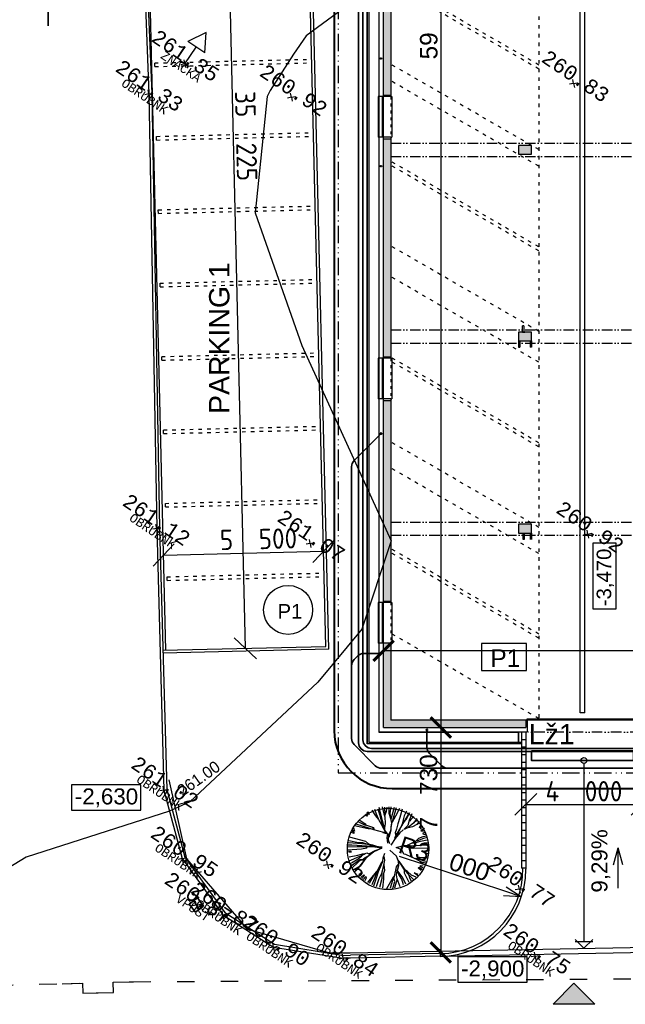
# Model space of a CAD drawing. Extents: x 4743276 to 9726129, y -4307434 to -1665362.
# Tile 63 of 121: x 4809131 to 4829956, y -1843449 to -1809586. Entities that reach past the tile are written whole.
import ezdxf
from ezdxf.enums import TextEntityAlignment as Align

# ---------------------------------------------------------------- set-up
doc = ezdxf.new("R2010")
doc.units = 0
doc.header["$MEASUREMENT"] = 0
doc.linetypes.add('ACAD_ISO03W100', pattern=[30, 12, -18])
doc.linetypes.add('ACAD_ISO12W100', pattern=[22, 12, -3, 0.5, -3, 0.5, -3])
doc.layers.get('0').update_dxf_attribs({"linetype": 'CONTINUOUS'})
doc.layers.get('Defpoints').update_dxf_attribs({"color": 61, "linetype": 'CONTINUOUS'})
for name, color, linetype in [('-_48_-', 76, 'CONTINUOUS'), ('body', 7, 'CONTINUOUS'), ('DVERE', 47, 'CONTINUOUS'), ('HATCH', 7, 'CONTINUOUS'), ('KÓTY', 4, 'CONTINUOUS'), ('MÚRY', 1, 'CONTINUOUS'), ('OKNÁ', 146, 'CONTINUOUS'), ('POZEMOK', 8, 'CONTINUOUS'), ('siete', 6, 'CONTINUOUS'), ('TENKÁ', 7, 'CONTINUOUS'), ('tzb', 55, 'CONTINUOUS'), ('Výšky', 64, 'CONTINUOUS'), ('ZARIADENIE1', 145, 'CONTINUOUS'), ('ZARIADOVACIE', 144, 'CONTINUOUS'), ('šrafy-múry', 8, 'CONTINUOUS')]:
    doc.layers.add(name, color=color, linetype=linetype)
doc.styles.add('ARIAL', font='arial.ttf')
doc.styles.add('MONOTXT', font='MONOTXT', dxfattribs={"height": 0.2})
doc.styles.get("Standard").update_dxf_attribs({"font": 'TXT', "width": 0.612})
doc.styles.add('Style-Arial', font='arial.ttf')
doc.styles.add('STYLE1', font='isocp.shx')
doc.dimstyles.new('STANDARD 200', dxfattribs={"dimtxt": 600, "dimasz": 700, "dimexe": 10, "dimexo": 200, "dimgap": 100, "dimtad": 1, "dimdsep": 46, "dimlunit": 6, "dimtxsty": 'Style-Arial', "dimblk": 'ARCHTICK', "dimblk1": 'OBLIQUE', "dimblk2": 'ARCHTICK', "dimcen": 2.5, "dimse1": 1, "dimse2": 1, "dimadec": 0, "dimazin": 0, "dimtfac": 1, "dimtmove": 1, "dimatfit": 3, "dimldrblk": 'OBLIQUE', "dimfxl": 1, "dimtolj": 1, "dimtzin": 0, "dimarcsym": 0})
doc.dimstyles.new('STANDARD 250', dxfattribs={"dimtxt": 700, "dimasz": 750, "dimexe": 10, "dimexo": 200, "dimgap": 100, "dimtad": 1, "dimdsep": 46, "dimlunit": 6, "dimtxsty": 'STYLE1', "dimblk1": 'OBLIQUE', "dimblk2": 'OBLIQUE', "dimsah": 1, "dimcen": 2.5, "dimse1": 1, "dimse2": 1, "dimadec": 0, "dimazin": 0, "dimtfac": 1, "dimtmove": 1, "dimatfit": 3, "dimldrblk": 'OBLIQUE', "dimfxl": 1, "dimtolj": 1, "dimtzin": 0, "dimarcsym": 0})
doc.dimstyles.new('STANDARD s200', dxfattribs={"dimtxt": 600, "dimasz": 600, "dimexe": 10, "dimexo": 200, "dimgap": 100, "dimtad": 1, "dimdsep": 46, "dimlunit": 6, "dimtxsty": 'Style-Arial', "dimblk": 'OPEN30', "dimcen": 2.5, "dimse1": 1, "dimse2": 1, "dimadec": 0, "dimazin": 0, "dimtfac": 1, "dimtmove": 1, "dimatfit": 3, "dimldrblk": 'OBLIQUE', "dimfxl": 1, "dimtolj": 1, "dimtzin": 0, "dimarcsym": 0})

# ---------------------------------------------------------------- blocks, each defined once
blk = doc.blocks.new('St6d')
at = {"linetype": 'Continuous'}
for p, q in [((-345, 1221), (-319, 1099)), ((-298, 1239), (-272, 1116)), ((-219, 1230), (-163, 974)), ((-131, 1275), (-123, 1149)), ((-65, 1277), (-55, 1029)), ((24, 1273), (35, 803)), ((120, 1266), (118, 1161)), ((160, 1163), (187, 1245)), ((290, 1236), (300, 1241)), ((300, 1241), (328, 1076)), ((-888, 907), (-752, 822)), ((-837, 940), (-762, 817)), ((-798, 984), (-699, 911)), ((-729, 1019), (-711, 923)), ((-699, 911), (-629, 774)), ((-690, 1039), (-611, 981)), ((-611, 981), (-641, 1064)), ((-580, 1150), (-510, 1038)), ((-501, 1117), (-516, 1146)), ((-510, 1038), (-501, 1117)), ((-469, 1164), (-422, 1083)), ((-422, 1083), (-400, 1125)), ((-400, 1125), (-408, 1176)), ((-319, 1099), (-266, 959)), ((-272, 1116), (-202, 929)), ((-266, 959), (-184, 883)), ((-202, 929), (-190, 893)), ((-163, 974), (-125, 839)), ((-123, 1149), (-55, 1029)), ((-55, 1029), (-42, 894)), ((118, 1161), (160, 1163)), ((328, 1076), (316, 990)), ((316, 990), (354, 929)), ((354, 929), (347, 858)), ((444, 1030), (359, 870)), ((371, 981), (364, 910)), ((380, 1010), (371, 981)), ((431, 1190), (380, 1010)), ((492, 1178), (444, 1030)), ((542, 1154), (454, 1011)), ((557, 1026), (574, 1103)), ((597, 1022), (557, 1026)), ((631, 1101), (597, 1022)), ((605, 970), (670, 1072)), ((641, 958), (605, 970)), ((717, 1040), (641, 958)), ((880, 938), (788, 829)), ((792, 868), (826, 947)), ((-387, 286), (-1059, 684)), ((-1059, 684), (-896, 607)), ((-1025, 763), (-823, 681)), ((-949, 820), (-857, 725)), ((-896, 607), (-700, 454)), ((-857, 725), (-798, 682)), ((-823, 681), (-667, 631)), ((-752, 822), (-606, 644)), ((-667, 631), (-543, 509)), ((-629, 774), (-603, 651)), ((-606, 644), (-556, 546)), ((-184, 883), (-127, 758)), ((-127, 758), (-52, 611)), ((-125, 839), (-125, 790)), ((-125, 790), (-125, 766)), ((-31, 751), (-67, 616)), ((-51, 513), (-60, 663)), ((-42, 894), (-31, 751)), ((-26, 692), (-42, 542)), ((35, 803), (-35, 687)), ((357, 863), (221, 571)), ((745, 622), (694, 540)), ((859, 748), (745, 622)), ((865, 689), (752, 595)), ((788, 829), (792, 868)), ((922, 891), (859, 748)), ((985, 806), (865, 689)), ((948, 695), (867, 672)), ((1081, 676), (895, 581)), ((1039, 747), (948, 695)), ((-1192, 376), (-952, 257)), ((-1173, 460), (-919, 386)), ((-1112, 595), (-971, 525)), ((-971, 525), (-843, 492)), ((-919, 386), (-724, 331)), ((-843, 492), (-715, 458)), ((-724, 331), (-559, 285)), ((-715, 458), (-567, 386)), ((-567, 386), (-387, 286)), ((-550, 388), (-283, 252)), ((-533, 489), (-442, 394)), ((-442, 394), (-268, 248)), ((2, 274), (-51, 513)), ((-42, 542), (9, 321)), ((77, 454), (2, 274)), ((210, 510), (77, 454)), ((221, 571), (210, 510)), ((427, 349), (268, 286)), ((496, 409), (361, 321)), ((657, 528), (424, 366)), ((560, 355), (427, 349)), ((691, 533), (496, 409)), ((602, 284), (531, 340)), ((710, 314), (560, 355)), ((718, 312), (560, 355)), ((752, 595), (657, 528)), ((790, 534), (691, 533)), ((833, 364), (710, 314)), ((841, 288), (718, 312)), ((906, 463), (730, 324)), ((895, 581), (790, 534)), ((975, 449), (833, 364)), ((971, 311), (841, 288)), ((994, 508), (906, 463)), ((1214, 404), (971, 311)), ((1149, 507), (975, 449)), ((1131, 578), (994, 508)), ((1060, 283), (996, 312)), ((-1244, 115), (-1034, 80)), ((-1241, 48), (-1052, 53)), ((-1220, 213), (-1010, 154)), ((-1216, 277), (-826, 167)), ((-1052, 53), (-889, 98)), ((-1034, 80), (-887, 105)), ((-1010, 154), (-860, 113)), ((-952, 257), (-772, 158)), ((-889, 98), (-740, 131)), ((-826, 167), (-732, 129)), ((-772, 158), (-730, 136)), ((-740, 131), (-631, 112)), ((-732, 129), (-597, 117)), ((-631, 112), (-516, 116)), ((-597, 117), (-486, 106)), ((-559, 285), (-448, 249)), ((-531, -84), (-402, 13)), ((-516, 116), (-385, 40)), ((-486, 106), (-299, 53)), ((-364, 279), (-460, 261)), ((-448, 249), (-377, 266)), ((-402, 13), (-303, -11)), ((-385, 40), (-225, 29)), ((-377, 266), (-266, 231)), ((-283, 252), (-364, 279)), ((-303, -11), (-124, 13)), ((-268, 248), (-68, 109)), ((-225, 29), (-112, 74)), ((268, 286), (87, 83)), ((893, 222), (602, 284)), ((1248, 107), (876, 219)), ((960, 201), (886, 224)), ((910, 200), (893, 222)), ((1266, -14), (910, 200)), ((1053, 236), (960, 201)), ((1270, 174), (1053, 236)), ((1242, 239), (1060, 283)), ((-1239, -148), (-1028, -102)), ((-1232, -77), (-994, -73)), ((-1228, -13), (-1095, -32)), ((-470, -47), (-1221, -244)), ((-1221, -244), (-978, -225)), ((-1177, -283), (-1005, -233)), ((-1095, -32), (-955, -78)), ((-1031, -339), (-889, -278)), ((-1028, -102), (-937, -75)), ((-1005, -233), (-720, -162)), ((-965, -360), (-852, -266)), ((-937, -75), (-728, -61)), ((-852, -266), (-713, -188)), ((-728, -61), (-524, -87)), ((-720, -162), (-651, -151)), ((-713, -188), (-659, -149)), ((-659, -149), (-531, -84)), ((-651, -151), (-470, -47)), ((-551, -421), (-467, -113)), ((-467, -113), (-473, -54)), ((-457, -133), (-421, -21)), ((-7, -156), (-80, -1237)), ((-71, -454), (6, -193)), ((-59, -442), (-7, -156)), ((-27, -444), (18, -181)), ((138, -416), (18, -156)), ((96, -369), (23, -166)), ((325, -117), (184, -71)), ((398, -67), (285, -87)), ((426, -133), (325, -117)), ((642, -122), (398, -67)), ((448, -165), (426, -133)), ((455, -143), (436, -128)), ((737, -308), (448, -165)), ((579, -191), (455, -143)), ((539, -88), (512, -96)), ((701, -67), (539, -88)), ((744, -261), (579, -191)), ((793, -162), (642, -122)), ((797, -98), (701, -67)), ((934, -331), (744, -261)), ((950, -156), (780, -150)), ((956, -240), (793, -162)), ((969, -97), (797, -98)), ((1221, -228), (950, -156)), ((1207, -322), (956, -240)), ((1252, -132), (969, -97)), ((-1169, -384), (-1031, -339)), ((-1138, -467), (-965, -360)), ((-1098, -595), (-1010, -550)), ((-1010, -550), (-1073, -619)), ((-719, -963), (-589, -539)), ((-687, -663), (-607, -419)), ((-667, -1005), (-579, -584)), ((-607, -419), (-554, -404)), ((-539, -409), (-607, -444)), ((-589, -539), (-551, -421)), ((-579, -584), (-582, -517)), ((-582, -517), (-582, -542)), ((-188, -662), (-110, -573)), ((-145, -757), (-95, -602)), ((-118, -774), (-92, -595)), ((-110, -573), (-71, -454)), ((-95, -602), (-56, -459)), ((-92, -595), (-59, -442)), ((-35, -621), (-49, -462)), ((-21, -626), (-27, -444)), ((196, -566), (96, -369)), ((384, -741), (138, -416)), ((169, -622), (196, -566)), ((257, -577), (177, -470)), ((317, -670), (257, -577)), ((581, -838), (277, -592)), ((866, -415), (737, -308)), ((915, -366), (737, -308)), ((890, -415), (767, -342)), ((1079, -591), (866, -415)), ((1103, -541), (890, -415)), ((1137, -462), (915, -366)), ((1178, -410), (934, -331)), ((-1041, -646), (-987, -606)), ((-953, -626), (-997, -685)), ((-987, -606), (-953, -626)), ((-848, -856), (-726, -683)), ((-796, -898), (-682, -673)), ((-726, -683), (-719, -661)), ((-719, -661), (-687, -663)), ((-326, -1165), (-188, -662)), ((-161, -932), (-145, -757)), ((-144, -1183), (-118, -774)), ((-31, -909), (-35, -621)), ((21, -624), (-31, -606)), ((-26, -894), (-21, -626)), ((-11, -1226), (-26, -894)), ((42, -786), (21, -624)), ((82, -1216), (42, -786)), ((192, -678), (169, -622)), ((199, -755), (192, -678)), ((242, -900), (199, -755)), ((279, -862), (201, -674)), ((271, -786), (226, -747)), ((294, -1170), (242, -900)), ((351, -894), (271, -786)), ((419, -1161), (279, -862)), ((579, -821), (299, -624)), ((362, -734), (317, -670)), ((473, -1097), (351, -894)), ((377, -837), (362, -734)), ((554, -1099), (377, -837)), ((387, -808), (384, -741)), ((464, -898), (387, -808)), ((627, -1074), (464, -898)), ((584, -831), (574, -811)), ((681, -1034), (581, -838)), ((747, -982), (584, -831)), ((770, -785), (812, -782)), ((840, -873), (770, -785)), ((812, -782), (881, -846)), ((841, -718), (866, -693)), ((925, -811), (841, -718)), ((866, -693), (960, -781)), ((895, -654), (939, -643)), ((991, -734), (895, -654)), ((939, -643), (1025, -680)), ((-593, -1029), (-495, -1004)), ((-495, -1004), (-531, -1065)), ((-502, -1075), (-460, -1023)), ((-460, -1023), (-428, -1025)), ((-428, -1025), (-450, -1092)), ((-208, -1179), (-161, -932)), ((-80, -1237), (-68, -922)), ((-68, -922), (-31, -909)), ((109, -1208), (123, -1114)), ((123, -1114), (150, -1107)), ((150, -1107), (161, -1176))]:
    blk.add_line(p, q, dxfattribs=at)
blk = doc.blocks.new('_ArchTick')
at = {"color": 0, "linetype": 'ByBlock', "const_width": 0.15}
blk.add_lwpolyline([(-0.5, -0.5), (0.5, 0.5)], dxfattribs=at)
blk = doc.blocks.new('*D41310')
at = {"layer": 'Defpoints', "color": 0}
for p in [(4821644, -1831294), (4821644, -1833931), (4881994, -1833931)]:
    blk.add_point(p, dxfattribs=at)
at = {"layer": 'ZARIADOVACIE', "color": 0, "lineweight": -2}
blk.add_line((4881994, -1831294), (4821644, -1831294), dxfattribs=at)
at = {"layer": 'ZARIADOVACIE', "color": 0, "linetype": 'ByBlock', "lineweight": -2, "xscale": 700, "yscale": 700, "zscale": 700, "rotation": 180}
blk.add_blockref('_ArchTick', (4821644, -1831294), dxfattribs=at)
at = {"layer": 'ZARIADOVACIE', "color": 0, "linetype": 'ByBlock', "lineweight": -2, "xscale": 700, "yscale": 700, "zscale": 700}
blk.add_blockref('_ArchTick', (4881994, -1831294), dxfattribs=at)
at = {"layer": 'ZARIADOVACIE', "color": 0, "insert": (4845998, -1830787), "char_height": 600, "attachment_point": 5, "style": 'Style-Arial'}
blk.add_mtext('\\A1;60ﾠ350', dxfattribs=at)
blk = doc.blocks.new('_OBLIQUE')
at = {"color": 0, "linetype": 'ByBlock'}
blk.add_line((-0.5, -0.5), (0.5, 0.5), dxfattribs=at)
blk = doc.blocks.new('*D41311')
at = {"layer": 'Defpoints', "color": 0}
for p in [(4822144, -1774681), (4822144, -1833931), (4823610, -1833931)]:
    blk.add_point(p, dxfattribs=at)
at = {"layer": 'ZARIADOVACIE', "color": 0, "lineweight": -2}
blk.add_line((4823610, -1774681), (4823610, -1833931), dxfattribs=at)
at = {"layer": 'ZARIADOVACIE', "color": 0, "linetype": 'ByBlock', "lineweight": -2, "xscale": 700, "yscale": 700, "zscale": 700}
for p, rotation in [((4823610, -1774681), 90), ((4823610, -1833931), 270)]:
    blk.add_blockref('_ArchTick', p, dxfattribs=dict(at, rotation=rotation))
at = {"layer": 'ZARIADOVACIE', "color": 0, "insert": (4823200, -1809410), "char_height": 600, "attachment_point": 5, "rotation": 90, "style": 'Style-Arial'}
blk.add_mtext('\\A1;59ﾠ250', dxfattribs=at)
blk = doc.blocks.new('*D41324')
at = {"layer": 'Defpoints', "color": 0}
for p in [(4821644, -1833931), (4821644, -1841661), (4823610, -1841661)]:
    blk.add_point(p, dxfattribs=at)
at = {"layer": 'ZARIADOVACIE', "color": 0, "lineweight": -2}
blk.add_line((4823610, -1833931), (4823610, -1841661), dxfattribs=at)
at = {"layer": 'ZARIADOVACIE', "color": 0, "linetype": 'ByBlock', "lineweight": -2, "xscale": 700, "yscale": 700, "zscale": 700}
for p, rotation in [((4823610, -1833931), 90), ((4823610, -1841661), 270)]:
    blk.add_blockref('_ArchTick', p, dxfattribs=dict(at, rotation=rotation))
at = {"layer": 'ZARIADOVACIE', "color": 0, "insert": (4823195, -1836160), "char_height": 600, "attachment_point": 5, "rotation": 90, "style": 'Style-Arial'}
blk.add_mtext('\\A1;7ﾠ730', dxfattribs=at)
blk = doc.blocks.new('*D41333')
at = {"layer": 'Defpoints', "color": 0}
for p in [(4826534, -1834091), (4830534, -1834091), (4830534, -1836572)]:
    blk.add_point(p, dxfattribs=at)
at = {"layer": 'KÓTY', "color": 0, "lineweight": -2}
blk.add_line((4826534, -1836572), (4830534, -1836572), dxfattribs=at)
at = {"layer": 'KÓTY', "color": 0, "linetype": 'ByBlock', "lineweight": -2, "xscale": 750, "yscale": 750, "zscale": 750, "rotation": 180}
blk.add_blockref('_OBLIQUE', (4826534, -1836572), dxfattribs=at)
at = {"layer": 'KÓTY', "color": 0, "linetype": 'ByBlock', "lineweight": -2, "xscale": 750, "yscale": 750, "zscale": 750}
blk.add_blockref('_OBLIQUE', (4830534, -1836572), dxfattribs=at)
at = {"layer": 'KÓTY', "color": 0, "insert": (4828534, -1836122), "char_height": 700, "attachment_point": 5, "style": 'STYLE1'}
blk.add_mtext('\\A1;4ﾠ000', dxfattribs=at)
blk = doc.blocks.new('po')
at = {"layer": 'HATCH'}
h = blk.add_hatch(color=256, dxfattribs=at)
h.dxf.hatch_style = 1
h.paths.add_polyline_path([(4824210, -1554296), (4824210, -1554301), (4824255, -1554301), (4824255, -1554346), (4824260, -1554346), (4824260, -1554296)])
h = blk.add_hatch(color=256, dxfattribs=at)
h.dxf.hatch_style = 1
h.paths.add_polyline_path([(4824120, -1555036), (4824120, -1555031), (4824075, -1555031), (4824075, -1554986), (4824070, -1554986), (4824070, -1555036)])
h = blk.add_hatch(color=256, dxfattribs=at)
h.dxf.hatch_style = 1
h.paths.add_polyline_path([(4824470, -1555036), (4824470, -1555031), (4824515, -1555031), (4824515, -1554986), (4824520, -1554986), (4824520, -1555036)])
h = blk.add_hatch(color=256, dxfattribs=at)
h.dxf.hatch_style = 1
h.paths.add_polyline_path([(4824270, -1561646), (4824270, -1561641), (4824225, -1561641), (4824225, -1561596), (4824220, -1561596), (4824220, -1561646)])
h = blk.add_hatch(color=256, dxfattribs=at)
h.dxf.hatch_style = 1
h.paths.add_polyline_path([(4824470, -1561646), (4824470, -1561641), (4824515, -1561641), (4824515, -1561596), (4824520, -1561596), (4824520, -1561646)])
at = {"layer": 'šrafy-múry'}
h = blk.add_hatch(color=256, dxfattribs=at)
h.dxf.hatch_style = 1
h.paths.add_polyline_path([(4819430, -1540366), (4819430, -1546366), (4819680, -1546366), (4819680, -1540366)])
h = blk.add_hatch(color=256, dxfattribs=at)
h.dxf.hatch_style = 1
h.paths.add_polyline_path([(4819430, -1547866), (4819430, -1555366), (4819680, -1555366), (4819680, -1547866)])
h = blk.add_hatch(color=256, dxfattribs=at)
h.dxf.hatch_style = 1
h.paths.add_polyline_path([(4824520, -1548096), (4824070, -1548096), (4824070, -1548396), (4824520, -1548396)])
h = blk.add_hatch(color=256, dxfattribs=at)
h.dxf.hatch_style = 1
h.paths.add_polyline_path([(4824070, -1554516), (4824070, -1554816), (4824150, -1554816), (4824440, -1554816), (4824520, -1554816), (4824520, -1554516), (4824440, -1554516), (4824300, -1554516), (4824220, -1554516)])
h = blk.add_hatch(color=256, dxfattribs=at)
h.dxf.hatch_style = 1
h.paths.add_polyline_path([(4819430, -1556866), (4819430, -1563766), (4819680, -1563766), (4819680, -1556866)])
h = blk.add_hatch(color=256, dxfattribs=at)
h.dxf.hatch_style = 1
h.paths.add_polyline_path([(4824071, -1561126), (4824070, -1561426), (4824150, -1561426), (4824440, -1561426), (4824520, -1561426), (4824520, -1561126)])
h = blk.add_hatch(color=256, dxfattribs=at)
h.dxf.hatch_style = 1
h.paths.add_polyline_path([(4819430, -1565216), (4819430, -1568116), (4824320, -1568116), (4824320, -1567866), (4819680, -1567866), (4819680, -1565216)])
at = {"layer": 'DVERE'}
for p, q in [((4824370, -1567866), (4824370, -1567816)), ((4824370, -1567816), (4828270, -1567816)), ((4828270, -1567866), (4824370, -1567866))]:
    blk.add_line(p, q, dxfattribs=at)
at = {"layer": 'MÚRY', "color": 7}
for p, q in [((4819270, -1540316), (4819270, -1546416)), ((4819680, -1540316), (4819680, -1546416)), ((4819680, -1546416), (4819270, -1546416)), ((4819270, -1547816), (4819270, -1555416)), ((4819680, -1547816), (4819270, -1547816)), ((4819680, -1547816), (4819680, -1555416)), ((4824520, -1548096), (4824070, -1548096)), ((4824070, -1548096), (4824070, -1548396)), ((4824520, -1548396), (4824520, -1548096)), ((4824070, -1548396), (4824520, -1548396)), ((4819680, -1555416), (4819270, -1555416)), ((4819270, -1556816), (4819270, -1563816)), ((4819680, -1556816), (4819270, -1556816)), ((4819680, -1556816), (4819680, -1563816)), ((4819680, -1563816), (4819270, -1563816)), ((4819270, -1565216), (4819270, -1568276)), ((4819680, -1565216), (4819270, -1565216)), ((4819680, -1565216), (4819680, -1567866)), ((4824370, -1567866), (4819680, -1567866)), ((4824370, -1567866), (4824370, -1568276)), ((4824370, -1568276), (4819270, -1568276))]:
    blk.add_line(p, q, dxfattribs=at)
for points in [[(4824520, -1554516), (4824070, -1554516), (4824070, -1554816), (4824520, -1554816)], [(4824520, -1561126), (4824070, -1561126), (4824070, -1561426), (4824520, -1561426)]]:
    blk.add_lwpolyline(points, close=True, dxfattribs=at)
at = {"layer": 'POZEMOK', "linetype": 'ACAD_ISO03W100', "ltscale": 10}
for p, q in [((4824770, -1533758), (4824770, -1567811)), ((4824770, -1545330), (4819680, -1542391)), ((4824770, -1545469), (4819680, -1542530)), ((4824770, -1548240), (4819680, -1545301)), ((4824770, -1548810), (4819680, -1545872)), ((4824770, -1551582), (4819680, -1548643)), ((4824770, -1551720), (4819680, -1548781)), ((4824770, -1554491), (4819680, -1551553)), ((4824770, -1555550), (4819680, -1552611)), ((4824770, -1558321), (4819680, -1555382)), ((4824770, -1558460), (4819680, -1555521)), ((4824770, -1561231), (4819680, -1558292)), ((4824770, -1562130), (4819680, -1559191)), ((4824770, -1564901), (4819680, -1561962)), ((4824770, -1565040), (4819680, -1562101)), ((4824770, -1567811), (4819680, -1564872))]:
    blk.add_line(p, q, dxfattribs=at)
at = {"layer": 'POZEMOK', "ltscale": 0.25}
for p, q in [((4819390, -1547816), (4819390, -1546416)), ((4819430, -1547816), (4819430, -1546416)), ((4819390, -1556816), (4819390, -1555416)), ((4819430, -1556816), (4819430, -1555416)), ((4819390, -1565216), (4819390, -1563816)), ((4819430, -1565216), (4819430, -1563816))]:
    blk.add_line(p, q, dxfattribs=at)
at = {"layer": 'TENKÁ', "linetype": 'ACAD_ISO12W100', "ltscale": 50}
for p, q in [((4817870, -1522256), (4817870, -1569676)), ((4817870, -1569676), (4866640, -1569676))]:
    blk.add_line(p, q, dxfattribs=at)
at = {"layer": 'TENKÁ'}
for p, q in [((4819430, -1546416), (4819430, -1540316)), ((4819430, -1546366), (4819680, -1546366)), ((4819430, -1555416), (4819430, -1547816)), ((4819430, -1547866), (4819680, -1547866)), ((4824210, -1554516), (4824210, -1554296)), ((4824255, -1554301), (4824210, -1554301)), ((4824260, -1554516), (4824260, -1554296)), ((4824210, -1554516), (4824290, -1554516)), ((4824515, -1554346), (4824520, -1554346)), ((4824070, -1554816), (4824070, -1555036)), ((4824120, -1554816), (4824120, -1555036)), ((4824470, -1554816), (4824470, -1555036)), ((4824515, -1554986), (4824520, -1554986)), ((4824520, -1554816), (4824520, -1555036)), ((4824075, -1555031), (4824120, -1555031)), ((4824120, -1555031), (4824120, -1555036)), ((4824515, -1555031), (4824470, -1555031)), ((4824470, -1555031), (4824470, -1555036)), ((4819430, -1555366), (4819680, -1555366)), ((4819430, -1563816), (4819430, -1556816)), ((4819430, -1556866), (4819680, -1556866)), ((4824220, -1561426), (4824220, -1561646)), ((4824270, -1561426), (4824270, -1561646)), ((4824470, -1561426), (4824470, -1561646)), ((4824520, -1561426), (4824520, -1561646)), ((4824225, -1561596), (4824220, -1561596)), ((4824225, -1561641), (4824270, -1561641)), ((4824270, -1561641), (4824270, -1561646)), ((4824515, -1561641), (4824470, -1561641)), ((4824470, -1561641), (4824470, -1561646)), ((4824515, -1561596), (4824520, -1561596)), ((4819430, -1563766), (4819680, -1563766)), ((4819430, -1568116), (4819430, -1565216)), ((4824320, -1567866), (4824320, -1568116)), ((4819430, -1568116), (4824320, -1568116))]:
    blk.add_line(p, q, dxfattribs=at)
at = {"layer": 'TENKÁ', "ltscale": 0.25}
for p, q in [((4819240, -1546416), (4819240, -1547816)), ((4819270, -1546416), (4819240, -1546416)), ((4819680, -1546416), (4819710, -1546416)), ((4819710, -1546416), (4819710, -1547816)), ((4819270, -1547816), (4819240, -1547816)), ((4819680, -1547816), (4819710, -1547816)), ((4819240, -1555416), (4819240, -1556816)), ((4819270, -1555416), (4819240, -1555416)), ((4819680, -1555416), (4819710, -1555416)), ((4819710, -1555416), (4819710, -1556816)), ((4819270, -1556816), (4819240, -1556816)), ((4819680, -1556816), (4819710, -1556816)), ((4819240, -1563816), (4819240, -1565216)), ((4819270, -1563816), (4819240, -1563816)), ((4819680, -1563816), (4819710, -1563816)), ((4819710, -1563816), (4819710, -1565216)), ((4819270, -1565216), (4819240, -1565216)), ((4819680, -1565216), (4819710, -1565216))]:
    blk.add_line(p, q, dxfattribs=at)
at = {"layer": 'TENKÁ', "linetype": 'ACAD_ISO03W100', "ltscale": 8}
for p, q in [((4819270, -1546416), (4819270, -1547816)), ((4819680, -1546416), (4819680, -1547816)), ((4819270, -1555416), (4819270, -1556816)), ((4819680, -1555416), (4819680, -1556816)), ((4819270, -1563816), (4819270, -1565216)), ((4819680, -1563816), (4819680, -1565216))]:
    blk.add_line(p, q, dxfattribs=at)
at = {"layer": 'TENKÁ', "linetype": 'ACAD_ISO12W100', "ltscale": 30}
for p, q in [((4819680, -1548021), (4832860, -1548021)), ((4819680, -1548471), (4832860, -1548471)), ((4819680, -1554441), (4828230, -1554441)), ((4819680, -1554891), (4828230, -1554891)), ((4819680, -1561051), (4828020, -1561051)), ((4819680, -1561501), (4832860, -1561501)), ((4828270, -1568276), (4824370, -1568276))]:
    blk.add_line(p, q, dxfattribs=at)
at = {"layer": 'TENKÁ'}
blk.add_lwpolyline([(4826625, -1561775), (4826625, -1564030), (4827433, -1564030), (4827433, -1561775)], close=True, dxfattribs=at)
at = {"layer": 'tzb'}
for p, q in [((4826195, -1567606), (4826195, -1535606)), ((4826345, -1567606), (4826345, -1535606)), ((4826345, -1567606), (4826195, -1567606))]:
    blk.add_line(p, q, dxfattribs=at)
for centre in [(4819345, -1545106), (4819345, -1548808), (4819345, -1558006)]:
    blk.add_circle(centre, 25, dxfattribs=at)
at = {"layer": 'ZARIADOVACIE', "ltscale": 0.25}
blk.add_lwpolyline([(4824345, -1565222), (4822796, -1565222), (4822796, -1566159), (4824345, -1566159)], close=True, dxfattribs=at)
at = {"layer": 'TENKÁ', "ltscale": 0.25, "style": 'ARIAL'}
blk.add_text('-3,470', height=500, rotation=90, dxfattribs=at).set_placement((4827257, -1563943))
at = {"layer": 'ZARIADOVACIE', "ltscale": 0.25, "style": 'Style-Arial'}
blk.add_text('P1', height=600, dxfattribs=at).set_placement((4823106, -1566029))
blk = doc.blocks.new('_Open30')
at = {"color": 0, "linetype": 'ByBlock', "lineweight": -2, "transparency": 16777216}
for p, q in [((-1, 0.2679), (0, 0)), ((0, 0), (-1, -0.2679)), ((0, 0), (-1, 0))]:
    blk.add_line(p, q, dxfattribs=at)
blk = doc.blocks.new('*D42120')
at = {"layer": 'Defpoints', "color": 0}
for p in [(4823534, -1838807), (4826382, -1839750)]:
    blk.add_point(p, dxfattribs=at)
at = {"layer": 'KÓTY', "color": 0, "lineweight": -2}
blk.add_line((4825812, -1839561), (4822191, -1838362), dxfattribs=at)
at = {"layer": 'KÓTY', "color": 0, "linetype": 'ByBlock', "lineweight": -2, "xscale": 600, "yscale": 600, "zscale": 600, "rotation": 341.6724555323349}
blk.add_blockref('_Open30', (4826382, -1839750), dxfattribs=at)
at = {"layer": 'KÓTY', "color": 0, "insert": (4823734, -1838445), "char_height": 600, "attachment_point": 5, "rotation": 341.6725, "style": 'Style-Arial'}
blk.add_mtext('\\A1;R3ﾠ000', dxfattribs=at)
blk = doc.blocks.new('*D42121')
at = {"layer": 'Defpoints', "color": 0}
for p in [(4818816, -1795925), (4816889, -1831206), (4819659, -1831140)]:
    blk.add_point(p, dxfattribs=at)
at = {"layer": 'KÓTY', "color": 0, "lineweight": -2}
blk.add_line((4816046, -1795991), (4816889, -1831206), dxfattribs=at)
at = {"layer": 'KÓTY', "color": 0, "linetype": 'ByBlock', "lineweight": -2, "xscale": 750, "yscale": 750, "zscale": 750}
for p, rotation in [((4816046, -1795991), 91.37160353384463), ((4816889, -1831206), 271.3716035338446)]:
    blk.add_blockref('_OBLIQUE', p, dxfattribs=dict(at, rotation=rotation))
at = {"layer": 'KÓTY', "color": 0, "insert": (4816918, -1813588), "char_height": 700, "attachment_point": 5, "rotation": 271.3716, "style": 'STYLE1'}
blk.add_mtext('\\A1;35ﾠ225', dxfattribs=at)
blk = doc.blocks.new('*D42122')
at = {"layer": 'Defpoints', "color": 0}
for p in [(4814039, -1826223), (4819538, -1826091), (4819580, -1827868)]:
    blk.add_point(p, dxfattribs=at)
at = {"layer": 'KÓTY', "color": 0, "lineweight": -2}
blk.add_line((4814082, -1828000), (4819580, -1827868), dxfattribs=at)
at = {"layer": 'KÓTY', "color": 0, "linetype": 'ByBlock', "lineweight": -2, "xscale": 750, "yscale": 750, "zscale": 750}
for p, rotation in [((4814082, -1828000), 181.3716035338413), ((4819580, -1827868), 1.371603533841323)]:
    blk.add_blockref('_OBLIQUE', p, dxfattribs=dict(at, rotation=rotation))
at = {"layer": 'KÓTY', "color": 0, "insert": (4817341, -1827450), "char_height": 700, "attachment_point": 5, "rotation": 1.3716, "style": 'STYLE1'}
blk.add_mtext('\\A1;5ﾠ500', dxfattribs=at)

msp = doc.modelspace()

# ---------------------------------------------------------------- hatches: boundary and pattern name
at = {"layer": 'TENKÁ', "ltscale": 0.25}
h = msp.add_hatch(color=256, dxfattribs=at)
h.dxf.hatch_style = 1
h.paths.add_polyline_path([(4827469.726, -1843439.785), (4828908.476, -1843439.785), (4828189.101, -1842720.409)])

# ---------------------------------------------------------------- linework, layer by layer
at = {"layer": 'body', "color": 1, "linetype": 'Continuous'}
for p, q in [((4814813.106, -1811106.672), (4814786.121, -1810967.848)), ((4814813.106, -1811106.672), (4814674.283, -1811133.656)), ((4814813.106, -1811106.672), (4814951.929, -1811079.687)), ((4814813.106, -1811106.672), (4814840.09, -1811245.495)), ((4828177.109, -1811778.602), (4828150.125, -1811639.779)), ((4813572.191, -1812138.096), (4813545.207, -1811999.272)), ((4828177.109, -1811778.602), (4828038.286, -1811805.587)), ((4828177.109, -1811778.602), (4828315.932, -1811751.618)), ((4828177.109, -1811778.602), (4828204.094, -1811917.425)), ((4813572.191, -1812138.096), (4813433.368, -1812165.08)), ((4813572.191, -1812138.096), (4813711.014, -1812111.111)), ((4813572.191, -1812138.096), (4813599.176, -1812276.919)), ((4818473.254, -1812252.251), (4818334.431, -1812279.236)), ((4818473.254, -1812252.251), (4818446.269, -1812113.428)), ((4818473.254, -1812252.251), (4818612.077, -1812225.267)), ((4818473.254, -1812252.251), (4818500.238, -1812391.074)), ((4813843.859, -1827084.239), (4813705.036, -1827111.224)), ((4813843.859, -1827084.239), (4813816.874, -1826945.416)), ((4813843.859, -1827084.239), (4813982.682, -1827057.255)), ((4813843.859, -1827084.239), (4813870.843, -1827223.062)), ((4828667.117, -1827277.307), (4828528.293, -1827304.292)), ((4828667.117, -1827277.307), (4828640.132, -1827138.484)), ((4828667.117, -1827277.307), (4828805.94, -1827250.323)), ((4828667.117, -1827277.307), (4828694.101, -1827416.13)), ((4819119.406, -1827598.146), (4818980.583, -1827625.131)), ((4819119.406, -1827598.146), (4819092.421, -1827459.323)), ((4819119.406, -1827598.146), (4819258.229, -1827571.162)), ((4819119.406, -1827598.146), (4819146.39, -1827736.969)), ((4814089.19, -1836080.439), (4813950.367, -1836107.423)), ((4814089.19, -1836080.439), (4814062.206, -1835941.616)), ((4814089.19, -1836080.439), (4814228.013, -1836053.454)), ((4814089.19, -1836080.439), (4814116.175, -1836219.262)), ((4814719.621, -1838438.031), (4814580.798, -1838465.016)), ((4814719.621, -1838438.031), (4814692.637, -1838299.208)), ((4814719.621, -1838438.031), (4814858.444, -1838411.047)), ((4814719.621, -1838438.031), (4814746.606, -1838576.854)), ((4819719.703, -1838653.957), (4819580.88, -1838680.941)), ((4819719.703, -1838653.957), (4819692.719, -1838515.134)), ((4819719.703, -1838653.957), (4819858.526, -1838626.972)), ((4819719.703, -1838653.957), (4819746.688, -1838792.78)), ((4826312.607, -1839489.51), (4826285.622, -1839350.687)), ((4826312.607, -1839489.51), (4826451.43, -1839462.525)), ((4826312.607, -1839489.51), (4826173.784, -1839516.494)), ((4826312.607, -1839489.51), (4826339.591, -1839628.333)), ((4815208.829, -1840035.741), (4815070.006, -1840062.726)), ((4815208.829, -1840035.741), (4815181.845, -1839896.918)), ((4815208.829, -1840035.741), (4815347.652, -1840008.757)), ((4815208.829, -1840035.741), (4815235.814, -1840174.564)), ((4816117.857, -1840369.046), (4815979.034, -1840396.03)), ((4816117.857, -1840369.046), (4816090.873, -1840230.223)), ((4816117.857, -1840369.046), (4816256.68, -1840342.061)), ((4816117.857, -1840369.046), (4816144.842, -1840507.869)), ((4817859.457, -1841479.84), (4817720.634, -1841506.825)), ((4817859.457, -1841479.84), (4817832.473, -1841341.017)), ((4817859.457, -1841479.84), (4817998.28, -1841452.856)), ((4817859.457, -1841479.84), (4817886.442, -1841618.663)), ((4820257.592, -1841865.854), (4820230.607, -1841727.031)), ((4820257.592, -1841865.854), (4820396.415, -1841838.869)), ((4826855.41, -1841792.821), (4826716.587, -1841819.806)), ((4826855.41, -1841792.821), (4826828.426, -1841653.998)), ((4826855.41, -1841792.821), (4826994.233, -1841765.837)), ((4826855.41, -1841792.821), (4826882.395, -1841931.644)), ((4820257.592, -1841865.854), (4820118.769, -1841892.838)), ((4820257.592, -1841865.854), (4820284.576, -1842004.677))]:
    msp.add_line(p, q, dxfattribs=at)
at = {"layer": 'Defpoints', "color": 72}
msp.add_circle((4821797.588, -1838104.309), 1400, dxfattribs=at)
at = {"layer": 'KÓTY'}
for p in [(4829553.5, -1838647), (4829714, -1839457.5), (4829874.5, -1838647)]:
    msp.add_line(p, (4829714, -1838070.5), dxfattribs=at)
for points in [[(4813299.2, -1835900), (4810912.673, -1835900), (4810912.673, -1836768.5), (4813299.2, -1836768.5)], [(4826579.5, -1841818.5), (4824192.974, -1841818.5), (4824192.974, -1842687), (4826579.5, -1842687)]]:
    msp.add_lwpolyline(points, close=True, dxfattribs=at)
at = {"layer": 'OKNÁ', "linetype": 'Continuous'}
msp.add_line((4816957.253, -1840859.234), (4816742.288, -1840605.678), dxfattribs=at)
at = {"layer": 'POZEMOK', "linetype": 'Continuous'}
for p, q in [((4814160.248, -1831271.451), (4813556.545, -1806057.853)), ((4814881.83, -1838446.12), (4814266.942, -1835727.496)), ((4816742.288, -1840605.678), (4814881.83, -1838446.12)), ((4819754.067, -1841684.237), (4816957.253, -1840859.234)), ((4820500.429, -1841683.455), (4833338.646, -1841427.862)), ((4819754.067, -1841684.237), (4820500.429, -1841683.455))]:
    msp.add_line(p, q, dxfattribs=at)
at = {"layer": 'POZEMOK'}
for p, q in [((4828533.799, -1835166.548), (4828533.799, -1841283.521)), ((4828533.799, -1841523.521), (4828233.799, -1841223.521)), ((4828233.799, -1841283.521), (4828833.799, -1841283.521)), ((4828833.799, -1841223.521), (4828533.799, -1841523.521))]:
    msp.add_line(p, q, dxfattribs=at)
msp.add_circle((4828533.799, -1835066.548), 100, dxfattribs=at)
msp.add_circle((4828533.799, -1835066.548), 100, dxfattribs=at)
at = {"layer": 'siete', "color": 5, "lineweight": 40, "ltscale": 50}
for p, q in [((4819943.799, -1794784.116), (4819943.799, -1834030.548)), ((4821943.799, -1836030.548), (4886791.965, -1836030.548))]:
    msp.add_line(p, q, dxfattribs=at)
at = {"layer": 'siete', "lineweight": 35}
for p, q in [((4820783.799, -1796734), (4820783.799, -1834450.759)), ((4820933.799, -1796734), (4820933.799, -1834350.759)), ((4833962.821, -1834650.759), (4821233.799, -1834650.759)), ((4840623.588, -1834750.759), (4821083.799, -1834750.759))]:
    msp.add_line(p, q, dxfattribs=at)
at = {"layer": 'siete', "color": 55, "lineweight": 35, "ltscale": 0.8}
for p, q in [((4820631.667, -1824747.68), (4821541.121, -1823838.226)), ((4820543.799, -1824959.812), (4820543.799, -1834306.284)), ((4820631.667, -1831592.68), (4820755.931, -1831468.416)), ((4821533.799, -1831380.548), (4820968.063, -1831380.548)), ((4823133.799, -1834040.548), (4823133.799, -1834606.284)), ((4821355.931, -1835242.68), (4820631.667, -1834518.416)), ((4823645.931, -1835242.68), (4823221.667, -1834818.416)), ((4821568.063, -1835330.548), (4881646.37, -1835330.548)), ((4814963.92, -1840001.868), (4815242.703, -1839790.832)), ((4815242.703, -1839790.832), (4815453.738, -1840069.615)), ((4815174.956, -1840280.65), (4814963.92, -1840001.868)), ((4815102.433, -1839895.478), (4815315.225, -1840176.004)), ((4815453.738, -1840069.615), (4815174.956, -1840280.65))]:
    msp.add_line(p, q, dxfattribs=at)
at = {"layer": 'siete', "color": 52, "linetype": 'ACAD_ISO03W100', "lineweight": 25, "ltscale": 50}
for p, q in [((4782812.394, -1843449.261), (4810596.469, -1842741.449)), ((4813045.212, -1842673.48), (4830379.708, -1842573.592))]:
    msp.add_line(p, q, dxfattribs=at)
at = {"layer": 'siete', "color": 55, "lineweight": 35, "ltscale": 0.8}
msp.add_lwpolyline([(4826733.799, -1834730.548), (4830233.799, -1834730.548), (4830233.799, -1835066.548), (4826733.799, -1835066.548)], close=True, dxfattribs=at)
at = {"layer": 'siete', "color": 52, "linetype": 'ACAD_ISO03W100', "lineweight": 25, "ltscale": 50, "flags": 128}
msp.add_lwpolyline([(4810596.469, -1842741.449), (4811296.586, -1842721.833), (4811305.979, -1843071.612), (4812355.876, -1843042.604), (4812346.483, -1842692.824), (4813045.212, -1842673.48)], dxfattribs=at)
at = {"layer": 'siete', "color": 52, "lineweight": 25, "ltscale": 50, "flags": 128}
msp.add_lwpolyline([(4810596.469, -1842741.449), (4811296.586, -1842721.833), (4811305.979, -1843071.612), (4812355.876, -1843042.604), (4812345.653, -1842692.266), (4813045.212, -1842673.48)], dxfattribs=at)
at = {"layer": 'siete', "color": 55, "lineweight": 35, "ltscale": 0.8}
for centre in [(4821558.799, -1823820.548), (4821558.799, -1823820.548), (4821558.799, -1831380.548), (4823133.799, -1834015.548)]:
    msp.add_circle(centre, 25, dxfattribs=at)
for centre, start, end in [((4820843.799, -1824959.812), 135, 180), ((4820843.799, -1831804.812), 135, 180), ((4820968.063, -1831680.548), 90, 135), ((4820843.799, -1834306.284), 180, 225), ((4823433.799, -1834606.284), 180, 225), ((4821568.063, -1835030.548), 225, 270), ((4823858.063, -1835030.548), 225, 270)]:
    msp.add_arc(centre, 300, start, end, dxfattribs=at)
at = {"layer": 'siete', "color": 5, "lineweight": 40, "ltscale": 50}
msp.add_arc((4821943.799, -1834030.548), 2000, 180, 270, dxfattribs=at)
at = {"layer": 'siete', "lineweight": 35}
for centre in [(4821233.799, -1834350.759), (4821083.799, -1834450.759)]:
    msp.add_arc(centre, 300, 180, 270, dxfattribs=at)
at = {"layer": 'TENKÁ'}
for p, q in [((4821083.799, -1774170.548), (4821083.799, -1834490.548)), ((4821133.799, -1774170.548), (4821133.799, -1834440.548)), ((4819658.672, -1831139.799), (4818815.502, -1795924.892)), ((4819761.037, -1831237.376), (4818913.079, -1795822.527)), ((4814058.15, -1831273.895), (4819658.672, -1831139.799)), ((4819761.037, -1831237.376), (4814060.876, -1831373.859)), ((4826383.799, -1834090.548), (4826383.799, -1838770.548)), ((4826533.799, -1834350.548), (4826383.799, -1834350.548)), ((4826533.799, -1834090.548), (4826533.799, -1838806.811)), ((4826383.799, -1834490.548), (4821083.799, -1834490.548)), ((4826383.799, -1834440.548), (4821133.799, -1834440.548)), ((4826533.799, -1834610.548), (4826383.799, -1834610.548)), ((4826533.799, -1834870.548), (4826383.799, -1834870.548)), ((4826533.799, -1835130.548), (4826383.799, -1835130.548)), ((4826533.799, -1835390.548), (4826383.799, -1835390.548)), ((4826533.799, -1835650.548), (4826383.799, -1835650.548)), ((4826533.799, -1835910.548), (4826383.799, -1835910.548)), ((4826533.799, -1836170.548), (4826383.799, -1836170.548)), ((4826533.799, -1836430.548), (4826383.799, -1836430.548)), ((4826533.799, -1836690.548), (4826383.799, -1836690.548)), ((4826533.799, -1836950.548), (4826383.799, -1836950.548)), ((4826533.799, -1837210.548), (4826383.799, -1837210.548)), ((4826533.799, -1837470.548), (4826383.799, -1837470.548)), ((4826533.799, -1837730.548), (4826383.799, -1837730.548)), ((4826533.799, -1837990.548), (4826383.799, -1837990.548)), ((4826533.799, -1838250.548), (4826383.799, -1838250.548)), ((4826533.799, -1838510.548), (4826383.799, -1838510.548)), ((4826533.799, -1838770.548), (4826383.799, -1838770.548)), ((4823591.789, -1841701.247), (4820502.966, -1841763.132)), ((4823593.747, -1841799.014), (4820503.984, -1841860.917)), ((4823588.884, -1841556.259), (4823593.891, -1841806.209)), ((4833342.211, -1841610.902), (4823593.891, -1841806.209))]:
    msp.add_line(p, q, dxfattribs=at)
at = {"layer": 'TENKÁ', "color": 30, "lineweight": 35, "ltscale": 0.25}
msp.add_line((4810111.295, -1809792.783), (4810111.295, -1794045.477), dxfattribs=at)
at = {"layer": 'TENKÁ', "color": 7, "linetype": 'Continuous'}
for p, q in [((4813324.531, -1805879.646), (4813572.191, -1812138.096)), ((4813424.492, -1805876.687), (4813672.155, -1812135.209)), ((4815546.529, -1810024.961), (4814914.378, -1810330.626)), ((4815494.706, -1810722.062), (4814914.378, -1810330.626)), ((4815494.706, -1810722.062), (4815546.529, -1810024.961)), ((4814813.106, -1811106.672), (4815204.542, -1810526.344)), ((4814958.188, -1811204.531), (4814668.024, -1811008.812)), ((4813572.191, -1812138.096), (4813843.859, -1827084.239)), ((4813672.155, -1812135.209), (4813943.834, -1827081.967)), ((4813843.859, -1827084.239), (4814089.19, -1836080.439)), ((4813943.834, -1827081.967), (4814188.832, -1836065.962)), ((4814089.19, -1836080.439), (4814719.621, -1838438.031)), ((4814188.832, -1836065.962), (4814811.454, -1838394.348)), ((4814719.621, -1838438.031), (4816117.857, -1840369.046)), ((4814811.454, -1838394.348), (4816187.685, -1840294.974)), ((4816117.857, -1840369.046), (4817859.457, -1841479.84)), ((4816187.685, -1840294.974), (4817895.782, -1841384.4)), ((4817859.457, -1841479.84), (4820257.592, -1841865.854)), ((4817895.782, -1841384.4), (4820265.038, -1841765.765)), ((4820265.038, -1841765.765), (4820502.025, -1841763.142)), ((4820503.984, -1841860.917), (4820257.592, -1841865.854))]:
    msp.add_line(p, q, dxfattribs=at)
at = {"layer": 'TENKÁ', "linetype": 'ACAD_ISO03W100', "ltscale": 10}
for p, q in [((4813776.698, -1811074.845), (4819175.151, -1810945.587)), ((4813779.69, -1811199.809), (4813776.698, -1811074.845)), ((4813779.69, -1811199.809), (4819178.143, -1811070.551)), ((4813837.138, -1813599.121), (4819235.591, -1813469.863)), ((4813840.13, -1813724.086), (4813837.138, -1813599.121)), ((4813840.13, -1813724.086), (4819238.583, -1813594.827)), ((4813897.578, -1816123.398), (4819296.031, -1815994.14)), ((4813900.57, -1816248.362), (4813897.578, -1816123.398)), ((4813900.57, -1816248.362), (4819299.023, -1816119.104)), ((4813958.018, -1818647.674), (4819356.471, -1818518.416)), ((4813961.011, -1818772.639), (4813958.018, -1818647.674)), ((4813961.011, -1818772.639), (4819359.463, -1818643.38)), ((4814018.459, -1821171.951), (4819416.911, -1821042.693)), ((4814021.451, -1821296.915), (4814018.459, -1821171.951)), ((4814021.451, -1821296.915), (4819419.904, -1821167.657)), ((4814078.899, -1823696.227), (4819477.352, -1823566.969)), ((4814081.891, -1823821.192), (4814078.899, -1823696.227)), ((4814081.891, -1823821.192), (4819480.344, -1823691.933)), ((4814139.339, -1826220.504), (4819537.792, -1826091.246)), ((4814142.331, -1826345.468), (4814139.339, -1826220.504)), ((4814142.331, -1826345.468), (4819540.784, -1826216.21)), ((4814199.779, -1828744.78), (4819598.232, -1828615.522)), ((4814202.771, -1828869.745), (4814199.779, -1828744.78)), ((4814202.771, -1828869.745), (4819601.224, -1828740.486))]:
    msp.add_line(p, q, dxfattribs=at)
at = {"layer": 'TENKÁ', "ltscale": 0.25}
for p, q in [((4827469.726, -1843439.785), (4828189.101, -1842720.409)), ((4828908.476, -1843439.785), (4828189.101, -1842720.409)), ((4828908.476, -1843439.785), (4827469.726, -1843439.785))]:
    msp.add_line(p, q, dxfattribs=at)
at = {"layer": 'TENKÁ'}
msp.add_circle((4818361.017, -1829885.945), 842.959, dxfattribs=at)
for radius, end in [(2900, 0.7164608), (3000, 0)]:
    msp.add_arc((4823533.799, -1838806.811), radius, 271.1477631, end, dxfattribs=at)
at = {"layer": 'Výšky', "color": 34, "linetype": 'Continuous'}
msp.add_lwpolyline([(4822477.827, -1807561.666), (4818980.583, -1810141.002), (4818546.998, -1810771.302), (4817742.277, -1812023.363), (4817636.027, -1812232.745), (4817231.096, -1816230.834), (4818833.372, -1820793.934), (4821906.212, -1827504.498), (4820901.555, -1830544.412), (4819378.167, -1832368.373), (4814981.728, -1836488.262), (4814282.473, -1836804.269), (4809354.487, -1838385.989), (4807370.134, -1839595.058)], dxfattribs=at)
at = {"layer": 'ZARIADENIE1'}
msp.add_lwpolyline([(4826283.799, -1834090.548), (4826283.799, -1834490.548), (4821083.799, -1834490.548), (4821083.799, -1774170.548), (4832563.288, -1774170.548), (4832563.288, -1774520.548), (4821483.799, -1774520.548), (4821483.799, -1834090.548), (4826283.799, -1834090.548), (4826283.799, -1834490.548)], close=True, dxfattribs=at)

# ---------------------------------------------------------------- block references
at = {"layer": '-_48_-', "color": 72, "xscale": 1.12, "yscale": 1.12, "zscale": 1.12, "rotation": 270}
msp.add_blockref('St6d', (4821766.227, -1838049.582), dxfattribs=at)
at = {"layer": 'TENKÁ'}
msp.add_blockref('po', (2213.299, -265814.857), dxfattribs=at)

# ---------------------------------------------------------------- texts
at = {"color": 2, "linetype": 'Continuous', "style": 'MONOTXT'}
for s, p in [('ZNACKA', (4814765.022, -1811074.238)), ('OBRUBNK', (4813517.475, -1812101.189)), ('OBRUBNK', (4813789.142, -1827047.332)), ('OBRUBNK', (4814034.474, -1836043.532)), ('OBRUBNK', (4814664.905, -1838401.124)), ('VPUST', (4815175.668, -1840013.373)), ('OBRUBNK', (4816063.141, -1840332.139)), ('OBRUBNK', (4817804.741, -1841442.933)), ('OBRUBNK', (4820202.875, -1841828.947)), ('OBRUBNK', (4826800.694, -1841755.915))]:
    msp.add_text(s, height=300, rotation=326, dxfattribs=at).set_placement(p, align=Align.TOP_CENTER)
at = {"layer": 'KÓTY', "style": 'ARIAL'}
for s, p in [('-2,630', (4811027.382, -1836573.916)), ('-2,900', (4824307.683, -1842492.416))]:
    msp.add_text(s, height=550, dxfattribs=at).set_placement(p)
at = {"layer": 'KÓTY', "style": 'Style-Arial'}
msp.add_text('9,29%', height=550, rotation=90, dxfattribs=at).set_placement((4828789.804, -1838518.91), align=Align.TOP_CENTER)
at = {"layer": 'MÚRY', "color": 7, "lineweight": 50, "ltscale": 0.25, "style": 'Style-Arial'}
msp.add_text('P1', height=500, dxfattribs=at).set_placement((4817997, -1830183))
at = {"layer": 'siete', "color": 55, "lineweight": 35, "ltscale": 0.8, "style": 'Style-Arial'}
msp.add_text('Lž1', height=700, dxfattribs=at).set_placement((4827425.324, -1833808.604), align=Align.TOP_CENTER)
at = {"layer": 'TENKÁ', "style": 'Style-Arial'}
msp.add_text('PARKING 1', height=700, rotation=90, dxfattribs=at).set_placement((4815642.974, -1820536.272), align=Align.TOP_CENTER)
at = {"layer": 'Výšky', "linetype": 'Continuous', "style": 'MONOTXT'}
for s, p in [('261.35', (4814697.041, -1811028.384)), ('260.83', (4828108.299, -1811732.189)), ('261.33', (4813456.126, -1812059.809)), ('260.92', (4818415.221, -1812213.108)), ('261.12', (4813701.264, -1826988.058)), ('261.07', (4819020.75, -1827531.602)), ('260.92', (4828609.084, -1827238.164)), ('261.02', (4813992.193, -1836015.013)), ('260.95', (4814661.589, -1838398.888)), ('260.92', (4819661.671, -1838614.813)), ('260.77', (4826240.48, -1839440.86)), ('260.87', (4815138.361, -1839988.21)), ('260.87', (4816047.389, -1840321.514)), ('260.90', (4817821.321, -1841454.117)), ('260.75', (4826784.942, -1841745.29)), ('260.84', (4820178.833, -1841812.731))]:
    msp.add_text(s, height=500, rotation=326, dxfattribs=at).set_placement(p, align=Align.CENTER)
at = {"layer": 'Výšky', "color": 5, "linetype": 'Continuous'}
msp.add_text('261.00', height=400, rotation=35.1769028, dxfattribs=at).set_placement((4815398.045, -1835844.619), align=Align.CENTER)

# ---------------------------------------------------------------- dimensions: what is measured, and where the dimension line sits
at = {"layer": 'KÓTY'}
dim = msp.add_aligned_dim(p1=(4818815.502, -1795924.892), p2=(4819658.672, -1831139.799), distance=-2770.225, dimstyle='STANDARD 250', override={"dimtxsty": 'STYLE1', "dimldrblk": 'OBLIQUE'}, dxfattribs=at)
dim.commit()
dim.dimension.update_dxf_attribs({"geometry": '*D42121', "text_midpoint": (4816917.766, -1813587.878)})
dim = msp.add_linear_dim(base=(4819580.336, -1827868.091), p1=(4814039.368, -1826222.898), p2=(4819537.792, -1826091.246), angle=1.3716035, dimstyle='STANDARD 250', override={"dimtxsty": 'STYLE1', "dimldrblk": 'OBLIQUE'}, dxfattribs=at)
dim.commit()
dim.dimension.update_dxf_attribs({"geometry": '*D42122', "text_midpoint": (4817352, -1827900.5), "dimtype": 161})
dim = msp.add_linear_dim(base=(4830533.799, -1836572.5), p1=(4826533.799, -1834090.548), p2=(4830533.799, -1834090.548), dimstyle='STANDARD 250', override={"dimtxsty": 'STYLE1', "dimldrblk": 'OBLIQUE'}, dxfattribs=at)
dim.commit()
dim.dimension.update_dxf_attribs({"geometry": '*D41333', "text_midpoint": (4828533.799, -1836122.261)})
dim = msp.add_radius_dim(center=(4823533.799, -1838806.811), mpoint=(4826381.622, -1839750.157), dimstyle='STANDARD s200', override={"dimtxsty": 'Style-Arial', "dimldrblk": 'OBLIQUE'}, dxfattribs=at)
dim.commit()
dim.dimension.update_dxf_attribs({"geometry": '*D42120', "text_midpoint": (4823606.451, -1838830.877), "dimtype": 164})
at = {"layer": 'ZARIADOVACIE', "color": 7}
for base, p1, p2, angle, picture, middle in [((4823610.5, -1833930.548), (4822143.799, -1774680.548), (4822143.799, -1833930.548), 270, '*D41311', (4823606.5, -1809409.5)), ((4823610.5, -1841660.548), (4821643.799, -1833930.548), (4821643.799, -1841660.548), 90, '*D41324', (4823601.5, -1836160))]:
    dim = msp.add_linear_dim(base=base, p1=p1, p2=p2, angle=angle, dimstyle='STANDARD 200', override={"dimtxsty": 'Style-Arial', "dimldrblk": 'OBLIQUE'}, dxfattribs=at)
    dim.commit()
    dim.dimension.update_dxf_attribs({"geometry": picture, "text_midpoint": middle, "dimtype": 160})
dim = msp.add_linear_dim(base=(4821643.799, -1831294.5), p1=(4881993.799, -1833930.548), p2=(4821643.799, -1833930.548), dimstyle='STANDARD 200', override={"dimtxsty": 'Style-Arial', "dimldrblk": 'OBLIQUE'}, dxfattribs=at)
dim.commit()
dim.dimension.update_dxf_attribs({"geometry": '*D41310', "text_midpoint": (4845998.5, -1831193.5), "dimtype": 160})

doc.saveas('drawing.dxf')
